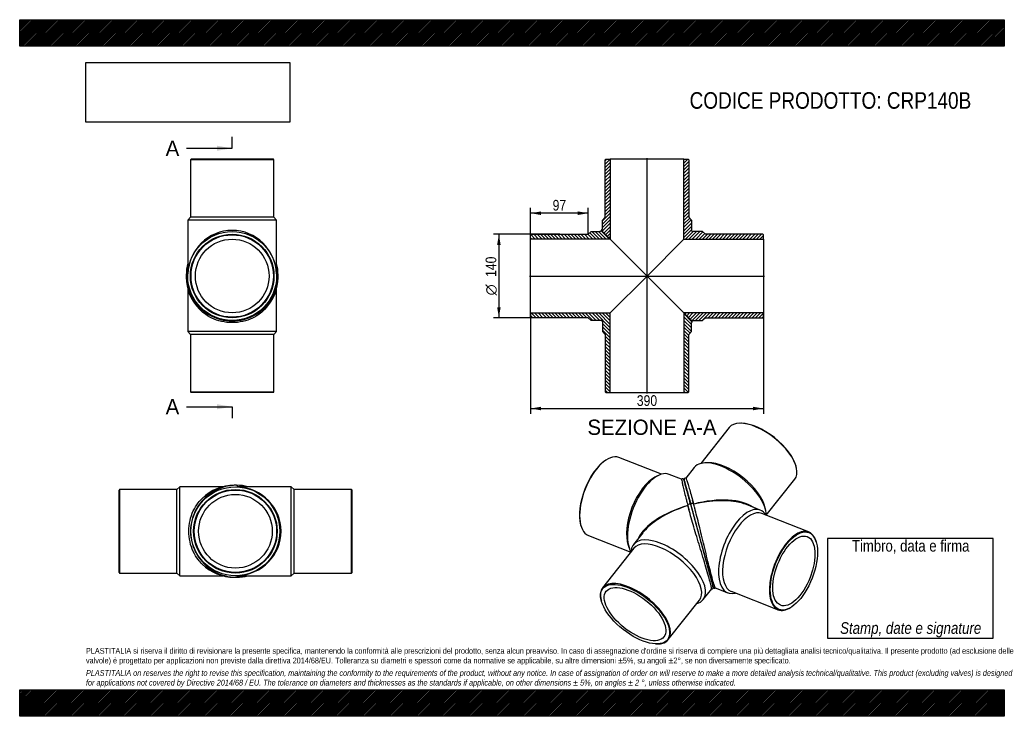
# Model space of a CAD drawing. Header units: millimetres. Extents: x 0 to 1650, y 0 to 1167.
import ezdxf
from ezdxf.enums import TextEntityAlignment as Align
from ezdxf.lldxf.tags import DXFTag

# ---------------------------------------------------------------- set-up
doc = ezdxf.new("R2010")
doc.units = ezdxf.units.MM
doc.header["$LTSCALE"] = 5.555556
for name, color, linetype in [('CRP140B', 7, 'Continuous'), ('CRP140B_MIR', 7, 'Continuous'), ('Default', 7, 'Continuous'), ('DV4_Default', 7, 'Continuous')]:
    doc.layers.add(name, color=color, linetype=linetype)
doc.styles.add('SEACAD_Arial_Narrow', font='ARIALN.TTF')
doc.styles.add('SEACAD_Solid_Edge_ANSI', font='seans.ttf')
doc.styles.add('SEACAD_Solid_Edge_ANSI1_Symbols', font='semeca1.ttf')
tags = doc.linetypes.add('CENTER2', pattern=[28.575, 19.05, -3.175, 3.175, -3.175]).pattern_tags.tags
tags[10:11] = [DXFTag(74, 4), DXFTag(75, 0), DXFTag(340, '0'), DXFTag(46, 0.0), DXFTag(50, 0.0), DXFTag(44, 0.0), DXFTag(45, 0.0)]
tags[8:9] = [DXFTag(74, 4), DXFTag(75, 0), DXFTag(340, '0'), DXFTag(46, 0.0), DXFTag(50, 0.0), DXFTag(44, 0.0), DXFTag(45, 0.0)]
tags[6:7] = [DXFTag(74, 4), DXFTag(75, 0), DXFTag(340, '0'), DXFTag(46, 0.0), DXFTag(50, 0.0), DXFTag(44, 0.0), DXFTag(45, 0.0)]
tags[4:5] = [DXFTag(74, 4), DXFTag(75, 0), DXFTag(340, '0'), DXFTag(46, 0.0), DXFTag(50, 0.0), DXFTag(44, 0.0), DXFTag(45, 0.0)]
doc.dimstyles.new('Plastitalia', dxfattribs={"dimtxt": 17.777778, "dimasz": 17.777778, "dimexe": 8.888889, "dimexo": 0, "dimgap": 4.444444, "dimtad": 1, "dimdec": 0, "dimtxsty": 'SEACAD_Arial_Narrow', "dimblk1": '_SE_FILLED', "dimblk2": '_SE_FILLED', "dimsah": 1, "dimcen": 8.888889, "dimadec": 0, "dimazin": 0, "dimtfac": 0.7, "dimtdec": 1, "dimtmove": 0, "dimatfit": 3, "dimfxl": 1, "dimtolj": 1, "dimarcsym": 0})
picture_1 = doc.add_image_def('image1.jpg', size_in_pixel=(4302, 1260))

# ---------------------------------------------------------------- blocks, each defined once
blk = doc.blocks.new('SE')
at = {"layer": 'CRP140B', "color": 7, "linetype": 'Continuous'}
for p, q in [((281.6, 716.1), (281.6, 644.4)), ((430.6, 644.4), (430.6, 716.1)), ((430.6, 644.4), (281.6, 644.4)), ((281.6, 644.4), (286.1, 639.4)), ((426.1, 639.4), (430.6, 644.4)), ((426.1, 639.4), (286.1, 639.4)), ((286.1, 639.4), (286.1, 543.4)), ((426.1, 543.4), (426.1, 639.4)), ((286.1, 543.4), (426.1, 543.4)), ((286.1, 543.4), (287.1, 542.4)), ((425.1, 542.4), (287.1, 542.4)), ((425.1, 542.4), (426.1, 543.4))]:
    blk.add_line(p, q, dxfattribs=at)
for centre, start, end in [((356.1, 736.2), 177.7794, 180.4632), ((356.1, 735.6), 180.0032, 224.3538), ((356.1, 735.6), 315.605, 359.9945), ((356.1, 736.2), 359.5368, 2.115)]:
    blk.add_arc(centre, 77, start, end, dxfattribs=at)
for centre, major_axis, start_param, end_param in [((281.6, 735.6), (2.5, 0), 2.987952, 3.143497), ((430.6, 735.6), (-2.5, 0), 3.139689, 3.3169)]:
    blk.add_ellipse(centre, major_axis=major_axis, ratio=0.707107, start_param=start_param, end_param=end_param, dxfattribs=at)
blk.add_open_spline([(430.5, 739.8), (430.6, 739), (430.6, 738.2), (430.6, 737.4)], degree=3, dxfattribs=at)
blk.add_open_spline([(411.1, 681.7), (408.8, 679.4), (406.3, 677.1), (399.6, 672), (395.1, 669.2), (385.1, 664.5), (379.7, 662.6), (368.2, 660), (362.1, 659.3), (350, 659.3), (343.9, 660), (332.5, 662.6), (327, 664.5), (317.1, 669.2), (312.6, 672), (305.8, 677.1), (303.3, 679.4), (301.1, 681.7)], degree=3, knots=[0.2701766, 0.2701766, 0.2701766, 0.2701766, 0.3125, 0.3125, 0.375, 0.375, 0.4375, 0.4375, 0.5, 0.5, 0.5625, 0.5625, 0.625, 0.625, 0.6875, 0.6875, 0.7297804, 0.7297804, 0.7297804, 0.7297804], dxfattribs=at)
at = {"layer": 'CRP140B_MIR', "color": 7, "linetype": 'Continuous'}
for p, q in [((287.1, 932.9), (286.1, 931.9)), ((426.1, 931.9), (286.1, 931.9)), ((286.1, 931.9), (286.1, 835.9)), ((425.1, 932.9), (287.1, 932.9)), ((426.1, 931.9), (425.1, 932.9)), ((426.1, 835.9), (426.1, 931.9)), ((286.1, 835.9), (281.6, 830.9)), ((430.6, 830.9), (281.6, 830.9)), ((281.6, 830.9), (281.6, 744.4)), ((426.1, 835.9), (286.1, 835.9)), ((430.6, 830.9), (426.1, 835.9)), ((430.6, 744.4), (430.6, 830.9)), ((281.7, 740.8), (281.7, 740.9)), ((281.7, 740.9), (281.7, 740.9)), ((430.5, 740.9), (430.5, 740.8)), ((430.5, 740.9), (430.5, 740.9))]:
    blk.add_line(p, q, dxfattribs=at)
for radius in [74.5, 70, 69, 61.7]:
    blk.add_circle((356.1, 737.4), radius, dxfattribs=at)
for centre, radius, start, end in [((356.9, 739.1), 77.8, 165.4561, 180.0173), ((355.2, 739.1), 77.8, 359.9868, 14.5298), ((356.1, 739.1), 77, 179.9983, 0.0017)]:
    blk.add_arc(centre, radius, start, end, dxfattribs=at)
for centre, major_axis, ratio, start_param, end_param in [((356.1, 737.4), (0, -76.5), 0.973856, 1.617629, 4.665556), ((281.6, 739.1), (2.5, 0), 0.707107, 1.537678, 3.139691), ((430.6, 739.1), (-2.5, 0), 0.707107, 3.143494, 4.745508)]:
    blk.add_ellipse(centre, major_axis=major_axis, ratio=ratio, start_param=start_param, end_param=end_param, dxfattribs=at)
for points in [[(281.6, 744.4), (281.6, 743.3), (281.6, 742.1), (281.7, 740.9)], [(430.5, 740.9), (430.6, 742.1), (430.6, 743.3), (430.6, 744.4)]]:
    blk.add_open_spline(points, degree=3, dxfattribs=at)
blk = doc.blocks.new('SE1')
at = {"layer": 'CRP140B', "color": 7, "linetype": 'Continuous'}
for p, q in [((167.5, 379.9), (166.5, 378.9)), ((167.5, 379.9), (167.5, 239.9)), ((263.5, 379.9), (167.5, 379.9)), ((268.5, 384.4), (263.5, 379.9)), ((263.5, 239.9), (263.5, 379.9)), ((268.5, 235.4), (268.5, 384.4)), ((340.3, 384.4), (268.5, 384.4)), ((166.5, 240.9), (166.5, 378.9)), ((166.5, 240.9), (167.5, 239.9)), ((167.5, 239.9), (263.5, 239.9)), ((263.5, 239.9), (268.5, 235.4)), ((268.5, 235.4), (340.3, 235.4))]:
    blk.add_line(p, q, dxfattribs=at)
for centre, start, end in [((359.7, 309.9), 90.0032, 134.3538), ((360.3, 309.9), 87.7794, 90.4632), ((359.7, 309.9), 225.605, 269.9945), ((360.3, 309.9), 269.5368, 272.115)]:
    blk.add_arc(centre, 77, start, end, dxfattribs=at)
for centre, major_axis, start_param, end_param in [((359.7, 384.4), (0, -2.5), 2.987952, 3.143497), ((359.7, 235.4), (0, 2.5), 3.139689, 3.3169)]:
    blk.add_ellipse(centre, major_axis=major_axis, ratio=0.707107, start_param=start_param, end_param=end_param, dxfattribs=at)
blk.add_open_spline([(305.8, 254.9), (303.5, 257.2), (301.3, 259.7), (296.1, 266.4), (293.3, 270.9), (288.6, 280.9), (286.7, 286.3), (284.1, 297.8), (283.4, 303.9), (283.4, 316), (284.1, 322.1), (286.7, 333.5), (288.6, 339), (293.3, 348.9), (296.1, 353.4), (301.3, 360.2), (303.5, 362.7), (305.8, 364.9)], degree=3, knots=[0.2701766, 0.2701766, 0.2701766, 0.2701766, 0.3125, 0.3125, 0.375, 0.375, 0.4375, 0.4375, 0.5, 0.5, 0.5625, 0.5625, 0.625, 0.625, 0.6875, 0.6875, 0.7297804, 0.7297804, 0.7297804, 0.7297804], dxfattribs=at)
blk.add_open_spline([(363.9, 235.5), (363.1, 235.4), (362.3, 235.4), (361.5, 235.4)], degree=3, dxfattribs=at)
at = {"layer": 'CRP140B_MIR', "color": 7, "linetype": 'Continuous'}
for p, q in [((365, 384.3), (365, 384.3)), ((365, 384.3), (365.1, 384.3)), ((455, 384.4), (368.6, 384.4)), ((455, 235.4), (455, 384.4)), ((460, 379.9), (455, 384.4)), ((460, 239.9), (460, 379.9)), ((556, 379.9), (460, 379.9)), ((556, 239.9), (556, 379.9)), ((557, 378.9), (556, 379.9)), ((557, 240.9), (557, 378.9)), ((365, 235.5), (365, 235.5)), ((365.1, 235.5), (365, 235.5)), ((368.6, 235.4), (455, 235.4)), ((455, 235.4), (460, 239.9)), ((460, 239.9), (556, 239.9)), ((556, 239.9), (557, 240.9))]:
    blk.add_line(p, q, dxfattribs=at)
for radius in [74.5, 70, 69, 61.7]:
    blk.add_circle((361.5, 309.9), radius, dxfattribs=at)
for centre, radius, start, end in [((363.3, 309.9), 77, 89.9983, 270.0017), ((363.3, 309.1), 77.8, 75.4561, 90.0173), ((363.3, 310.8), 77.8, 269.9868, 284.5298)]:
    blk.add_arc(centre, radius, start, end, dxfattribs=at)
for centre, major_axis, ratio, start_param, end_param in [((363.3, 384.4), (0, -2.5), 0.707107, 1.537678, 3.139691), ((361.5, 309.9), (-76.5, 0), 0.973856, 1.617629, 4.665556), ((363.3, 235.4), (0, 2.5), 0.707107, 3.143494, 4.745508)]:
    blk.add_ellipse(centre, major_axis=major_axis, ratio=ratio, start_param=start_param, end_param=end_param, dxfattribs=at)
for points in [[(368.6, 384.4), (367.4, 384.4), (366.2, 384.4), (365.1, 384.3)], [(365.1, 235.5), (366.2, 235.4), (367.4, 235.4), (368.6, 235.4)]]:
    blk.add_open_spline(points, degree=3, dxfattribs=at)
blk = doc.blocks.new('SE2')
at = {"layer": 'CRP140B', "color": 7, "linetype": 'Continuous'}
for p, q in [((983.1, 429.6), (982.2, 429)), ((1075.4, 405.4), (1004, 433.4)), ((1068.8, 402.7), (1064.2, 400.3)), ((1109.3, 397), (1088.3, 405.2)), ((1119.8, 352.7), (1119.7, 352.7)), ((939.9, 321), (940.2, 319.9)), ((953, 303), (1024.3, 275.1)), ((1044.2, 307.5), (1028.5, 287.7)), ((1029.3, 281.5), (976.9, 215.1)), ((1019.7, 286.4), (1021.4, 281.5)), ((1145.5, 195.4), (1159.6, 213.2)), ((974.5, 194.3), (974.8, 193.3)), ((1086.8, 128.4), (1139.2, 194.7)), ((1066.1, 121.2), (1067.1, 121.2))]:
    blk.add_line(p, q, dxfattribs=at)
blk.add_arc((9873, 2617.1), 9035.8, 195.24103, 195.36917, dxfattribs=at)
for centre, major_axis, ratio, start_param, end_param in [((978.5, 368.2), (-25.5, -65.2), 0.47604, 3.141593, 6.283185), ((977.7, 368.5), (25.1, 64.3), 0.47604, 0.571993, 2.569599), ((1061.2, 335.8), (-27.1, -69.4), 0.47604, 3.141593, 5.931336), ((1057.1, 337.4), (-25.5, -65.2), 0.47604, 3.650448, 5.77433), ((1137.8, 305.9), (20.1, -74.1), 0.001558, 2.260238, 3.998277), ((1137.8, 305.9), (103.4, 26.6), 0.468481, 1.624651, 2.783343), ((1137.8, 305.9), (102.7, 29.2), 0.468493, 1.612869, 2.389849), ((1122.1, 353.4), (2.41, 0.65), 0.671516, 0.002303, 3.177015), ((1137.8, 305.9), (102.7, 29.2), 0.468493, -3.893336, -3.717395), ((1087, 241.6), (58.5, -46.2), 0.473626, 0, 3.490937), ((1084.3, 238.1), (54.9, -43.4), 0.473626, 0, 3.141593), ((1031.9, 171.8), (-54.9, 43.4), 0.473626, 0, 0.567788), ((1031.9, 171.8), (-54.9, 43.4), 0.473626, 2.573805, 6.283185), ((1087, 241.6), (58.5, -46.2), 0.473626, 5.933841, 6.283185)]:
    blk.add_ellipse(centre, major_axis=major_axis, ratio=ratio, start_param=start_param, end_param=end_param, dxfattribs=at)
for major_axis in [(54.2, -42.8), (48.4, -38.2)]:
    blk.add_ellipse((1031.3, 171.1), major_axis=major_axis, ratio=0.473626, dxfattribs=at)
for points, degree, knots in [([(1114.2, 392.5), (1114.1, 393), (1113.8, 393.9), (1113.5, 394.9), (1113.4, 395.6), (1113.1, 396.3), (1112.6, 397), (1112.1, 397.4), (1111.7, 397.6), (1111.3, 397.7), (1110.9, 397.7), (1110.5, 397.6), (1110, 397.5), (1109.5, 397.2), (1109.3, 397), (1109.2, 396.9)], 3, [0.8620505, 0.8620505, 0.8620505, 0.8620505, 0.8843599, 0.9071196, 0.9305925, 0.9521558, 0.9666284, 0.9797033, 0.9854885, 0.9879018, 0.9900691, 0.9920804, 0.9944248, 0.99911, 1, 1, 1, 1]), ([(1109.3, 397), (1109.2, 397), (1109.2, 396.8), (1109.3, 395.7), (1109.5, 394.4), (1110.3, 390.8), (1110.8, 388.4), (1112, 383.1), (1112.7, 380), (1114.4, 373.2), (1115.3, 369.5), (1116.9, 363.5), (1117.4, 361.5), (1118, 359.3)], 3, [0.6574177, 0.6574177, 0.6574177, 0.6574177, 0.6875, 0.6875, 0.75, 0.75, 0.8125, 0.8125, 0.875, 0.875, 0.9375, 0.9375, 0.9686445, 0.9686445, 0.9686445, 0.9686445]), ([(1124.5, 354.1), (1123.9, 356.4), (1123.3, 358.6), (1122.2, 362.9), (1121.6, 364.9), (1120.6, 368.9), (1120.1, 370.7), (1119.3, 373.4), (1119.1, 374.3), (1118.6, 376), (1118.4, 376.8), (1117.3, 380.9), (1116.6, 383.7), (1115.6, 387.4), (1115.3, 388.5), (1114.7, 390.6), (1114.5, 391.5), (1114.1, 393), (1113.9, 393.7), (1113.6, 394.8), (1113.5, 395.2), (1113.4, 395.6), (1113.4, 395.7), (1113.4, 395.8), (1113.4, 395.8), (1113.4, 395.8), (1113.4, 395.7), (1113.5, 395.5), (1113.5, 395.4), (1113.6, 395), (1113.7, 394.8), (1113.8, 394.2), (1113.9, 393.9), (1114.2, 392.8), (1114.5, 391.9), (1114.9, 390.2), (1115.1, 389.6), (1115.5, 388.3), (1115.7, 387.6), (1116.1, 386.1), (1116.3, 385.3), (1116.7, 383.6), (1117, 382.8), (1117.5, 380.9), (1117.8, 379.9), (1118.3, 377.9), (1118.6, 376.9), (1119.2, 374.7), (1119.5, 373.6), (1120.1, 371.3), (1120.4, 370.1), (1121.1, 367.7), (1121.4, 366.5), (1122.1, 364), (1122.5, 362.7), (1123.2, 360.1), (1123.5, 358.8), (1124.2, 356.5), (1124.4, 355.5), (1124.7, 354.5)], 3, [0, 0, 0, 0, 0.03125, 0.03125, 0.0625, 0.0625, 0.09375, 0.09375, 0.109375, 0.109375, 0.125, 0.125, 0.1875, 0.1875, 0.21875, 0.21875, 0.25, 0.25, 0.28125, 0.28125, 0.3125, 0.3125, 0.328125, 0.328125, 0.34375, 0.34375, 0.359375, 0.359375, 0.375, 0.375, 0.390625, 0.390625, 0.40625, 0.40625, 0.4375, 0.4375, 0.453125, 0.453125, 0.46875, 0.46875, 0.484375, 0.484375, 0.5, 0.5, 0.515625, 0.515625, 0.53125, 0.53125, 0.546875, 0.546875, 0.5625, 0.5625, 0.578125, 0.578125, 0.59375, 0.59375, 0.609375, 0.609375, 0.6208058, 0.6208058, 0.6208058, 0.6208058]), ([(1159.5, 213.2), (1159.6, 213.3), (1159.6, 213.5), (1159.5, 214.6), (1159.2, 216.2), (1158.1, 220.9), (1157.2, 224.1), (1155.1, 232), (1153.8, 236.6), (1150.8, 246.8), (1149.2, 252.3), (1145.8, 263.6), (1144.1, 269.4), (1140.6, 281), (1138.8, 286.8), (1135.4, 298.1), (1133.7, 303.7), (1130.5, 314.5), (1129, 319.8), (1126.1, 329.9), (1124.7, 334.8), (1122.1, 344.1), (1120.9, 348.5), (1119.8, 352.7)], 3, [0.347599, 0.347599, 0.347599, 0.347599, 0.375, 0.375, 0.4375, 0.4375, 0.5, 0.5, 0.5625, 0.5625, 0.625, 0.625, 0.6875, 0.6875, 0.75, 0.75, 0.8125, 0.8125, 0.875, 0.875, 0.9375, 0.9375, 1, 1, 1, 1]), ([(1124.5, 354.1), (1125.2, 351.5), (1126, 348.9), (1126.7, 346.2), (1127.4, 343.4), (1129, 337.7), (1130.6, 331.7), (1132.2, 325.7), (1133.9, 319.4), (1134.8, 316.2), (1135.7, 313), (1136.5, 309.8), (1137.4, 306.6)], 2, [0, 0, 0, 0.125, 0.125, 0.25, 0.25, 0.5, 0.5, 0.75, 0.75, 0.875, 0.875, 1, 1, 1]), ([(1137.4, 306.6), (1138.6, 302.1), (1139.8, 297.7), (1141, 293.2), (1142.2, 288.8), (1143.4, 284.4), (1144.6, 280), (1145.8, 275.7), (1146.9, 271.5)], 2, [0, 0, 0, 0.25, 0.25, 0.5, 0.5, 0.75, 0.75, 1, 1, 1]), ([(1146.9, 271.5), (1148.1, 267.4), (1149.1, 263.4), (1150.2, 259.4), (1151.2, 255.7), (1152.3, 251.9), (1153.2, 248.4), (1154.2, 245), (1155, 241.8)], 2, [0, 0, 0, 0.25, 0.25, 0.5, 0.5, 0.75, 0.75, 1, 1, 1]), ([(1159.5, 213.2), (1159.6, 213.2), (1159.9, 213.2), (1160.3, 213.3), (1160.7, 213.5), (1161, 213.6), (1161.3, 213.9), (1161.9, 214.6), (1162.1, 215.8), (1161.8, 217), (1161.5, 218.2), (1161.2, 219.2), (1161.1, 219.6)], 3, [0, 0, 0, 0, 0.0046669, 0.0093354, 0.0127908, 0.0166494, 0.0211695, 0.0328605, 0.097901, 0.1666677, 0.2356246, 0.2806612, 0.2806612, 0.2806612, 0.2806612])]:
    blk.add_open_spline(points, degree=degree, knots=knots, dxfattribs=at)
for points in [[(1118, 359.5), (1118.2, 358.8), (1118.7, 356.6), (1119.7, 353.2)], [(1119.7, 353.2), (1120.7, 349.3), (1121.4, 346.8), (1121.7, 345.7)]]:
    blk.add_open_spline(points, degree=3, dxfattribs=at)
at = {"layer": 'CRP140B_MIR', "color": 7, "linetype": 'Continuous'}
for p, q in [((1189, 483.7), (1141.3, 423.3)), ((1209.7, 490.8), (1208.6, 490.9)), ((1130.3, 416.6), (1116.3, 398.9)), ((1153.4, 424.5), (1148.2, 424.3)), ((1301.3, 417.7), (1301, 418.7)), ((1251.2, 336.6), (1298.9, 396.9)), ((1241.1, 345.4), (1217.7, 354.6)), ((1250.5, 343.5), (1249.5, 348.6)), ((1322.1, 308.9), (1243.5, 339.6)), ((1335.1, 290.9), (1334.9, 291.9)), ((1165.7, 214.9), (1186.8, 206.7)), ((1192.5, 209.3), (1271.1, 178.5)), ((1292, 182.3), (1292.9, 182.8))]:
    blk.add_line(p, q, dxfattribs=at)
blk.add_arc((8435.3, 2228.9), 7546.6, 195.26674, 195.42016, dxfattribs=at)
for centre, major_axis, ratio, start_param, end_param in [((1243.9, 440.3), (54.9, -43.4), 0.473626, 0, 3.141593), ((1244.5, 441), (-54.2, 42.8), 0.473626, 3.70938, 5.715398), ((1188.8, 370.5), (58.5, -46.2), 0.473626, 0.349344, 3.141593), ((1191.5, 373.9), (54.9, -43.4), 0.473626, 0.50521, 2.636383), ((1137.8, 305.9), (-102.7, -29.2), 0.468493, 3.49954, 4.660796), ((1137.8, 305.9), (-103.4, -26.6), 0.468481, 3.840492, 4.672578), ((1127, 354.8), (2.41, 0.65), 0.671516, -0.030815, 3.143896), ((1213.9, 276), (27.1, 69.4), 0.47604, 0, 3.490937), ((1137.8, 305.9), (-103.4, -26.6), 0.468481, 3.717347, 3.840492), ((1218, 274.4), (25.5, 65.2), 0.47604, 0, 3.141593), ((1213.9, 276), (27.1, 69.4), 0.47604, 5.933841, 6.283185), ((1296.6, 243.7), (-25.5, -65.2), 0.47604, 2.569599, 6.283185), ((1296.6, 243.7), (-25.5, -65.2), 0.47604, 0, 0.571993)]:
    blk.add_ellipse(centre, major_axis=major_axis, ratio=ratio, start_param=start_param, end_param=end_param, dxfattribs=at)
for major_axis in [(25.1, 64.3), (22.5, 57.5)]:
    blk.add_ellipse((1297.4, 243.4), major_axis=major_axis, ratio=0.47604, dxfattribs=at)
for points, knots in [([(1116.4, 398.9), (1116.3, 398.9), (1116, 399), (1115.4, 399), (1114.9, 398.8), (1114.5, 398.6), (1114.2, 398.5), (1113.9, 398.2), (1113.6, 397.8), (1113.4, 397.2), (1113.3, 396.4), (1113.4, 395.8), (1113.6, 395), (1113.9, 393.9), (1114.3, 392.5), (1114.7, 391), (1115.1, 389.3), (1115.9, 386.7), (1116.9, 382.7), (1118.1, 378.3), (1119.1, 374.7), (1119.8, 372.1), (1120.6, 368.9), (1121.7, 364.9), (1123, 360), (1123.9, 356.7), (1124.5, 354.5)], [0, 0, 0, 0, 0.001915, 0.010875, 0.015282, 0.019031, 0.022733, 0.02638, 0.033905, 0.052191, 0.075173, 0.126349, 0.1833, 0.237447, 0.28867, 0.337162, 0.385189, 0.433274, 0.54475, 0.652658, 0.689103, 0.733253, 0.786211, 0.848169, 0.919297, 1, 1, 1, 1]), ([(1116.3, 398.9), (1116.4, 398.9), (1116.5, 398.7), (1116.9, 397.8), (1117.3, 396.5), (1118.5, 393), (1119.2, 390.7), (1120.9, 385.5), (1121.8, 382.4), (1123.7, 375.7), (1124.8, 372), (1127, 364.1), (1128.2, 359.9), (1129.4, 355.4)], [0.6567231, 0.6567231, 0.6567231, 0.6567231, 0.6875, 0.6875, 0.75, 0.75, 0.8125, 0.8125, 0.875, 0.875, 0.9375, 0.9375, 1, 1, 1, 1]), ([(1124.5, 354.5), (1125.1, 352.3), (1126.1, 348.7), (1127.7, 342.7), (1129.1, 337.5), (1130.4, 332.8), (1131.5, 328.8), (1132.4, 325.2), (1133.4, 321.8), (1134.8, 316.3), (1136.9, 308.6), (1139.7, 298.5), (1142.3, 289), (1144.6, 280.3), (1146.8, 272.4), (1148.9, 264.6), (1151, 256.9), (1153, 249.5), (1154.9, 242.5), (1156.7, 236.1), (1158.2, 230.4), (1159.5, 225.5), (1160.5, 222), (1161.2, 219.6), (1161.6, 217.9), (1162, 216.6), (1162.4, 215.7), (1162.7, 215.2), (1163, 215), (1163.4, 214.7), (1163.8, 214.6), (1164.2, 214.5), (1164.6, 214.5), (1165, 214.6), (1165.4, 214.7), (1165.7, 214.9), (1165.8, 214.9), (1165.8, 214.9)], [0, 0, 0, 0, 0.044627, 0.084562, 0.119582, 0.149557, 0.174423, 0.195159, 0.215771, 0.236662, 0.293524, 0.350965, 0.408252, 0.451175, 0.493964, 0.536655, 0.579219, 0.621619, 0.66393, 0.706072, 0.748224, 0.790291, 0.832671, 0.861671, 0.891453, 0.921165, 0.962204, 0.971778, 0.979928, 0.986051, 0.988493, 0.990617, 0.992538, 0.994801, 0.997687, 0.99933, 1, 1, 1, 1]), ([(1124.5, 354.1), (1124.6, 353.8), (1124.8, 353.2), (1125, 352.4), (1125.3, 351.5), (1125.5, 350.6), (1125.7, 349.7), (1126.1, 348.4), (1126.6, 346.3), (1127.6, 342.7), (1129, 337.7), (1130.2, 333.2), (1131.4, 328.9), (1132.2, 325.8), (1133.3, 321.7), (1134.1, 318.7), (1134.9, 315.8), (1135.4, 314), (1135.9, 312.2), (1136.4, 310.3), (1136.9, 308.4), (1137.2, 307.2), (1137.4, 306.6)], [0, 0, 0, 0, 0.020778, 0.041592, 0.06244, 0.083322, 0.104235, 0.125177, 0.173484, 0.250152, 0.375049, 0.500191, 0.537404, 0.642947, 0.692484, 0.785832, 0.821778, 0.857634, 0.893392, 0.929044, 0.964583, 1, 1, 1, 1]), ([(1165.7, 214.9), (1165.6, 214.9), (1165.5, 215.1), (1165, 216.1), (1164.5, 217.6), (1163, 222.3), (1162.1, 225.4), (1159.9, 233.3), (1158.7, 238), (1156.1, 248.2), (1154.7, 253.8), (1151.9, 265.2), (1150.5, 271.1), (1147.6, 282.9), (1146.2, 288.8), (1143.4, 300.3), (1142, 306), (1139.3, 316.9), (1138, 322.2), (1135.4, 332.4), (1134.2, 337.3), (1132.4, 344.1), (1131.9, 346.1), (1131.4, 348)], [0.3482657, 0.3482657, 0.3482657, 0.3482657, 0.375, 0.375, 0.4375, 0.4375, 0.5, 0.5, 0.5625, 0.5625, 0.625, 0.625, 0.6875, 0.6875, 0.75, 0.75, 0.8125, 0.8125, 0.875, 0.875, 0.9375, 0.9375, 0.96494, 0.96494, 0.96494, 0.96494]), ([(1137.4, 306.6), (1137.5, 306.4), (1137.5, 306.2), (1139.1, 300.2), (1140.7, 294.3), (1143.9, 282.7), (1145.4, 277), (1146.9, 271.5)], [0, 0, 0, 0, 0.01472, 0.01472, 0.50736, 0.50736, 1, 1, 1, 1]), ([(1146.9, 271.5), (1148.4, 266), (1149.9, 260.7), (1152.6, 250.7), (1153.9, 246), (1155, 241.8)], [0, 0, 0, 0, 0.5, 0.5, 1, 1, 1, 1]), ([(1160.3, 222.3), (1160.9, 220.1), (1161.4, 218.5), (1161.9, 216.6), (1162.1, 216.2), (1162, 216.4)], [0, 0, 0, 0, 0.5, 0.5, 1, 1, 1, 1])]:
    blk.add_open_spline(points, degree=3, knots=knots, dxfattribs=at)
for points in [[(1129.2, 355.7), (1128.2, 359.4), (1127.7, 361.5), (1127.5, 362.1)], [(1131.3, 348.2), (1131.2, 348.6), (1130.5, 351.1), (1129.2, 355.7)]]:
    blk.add_open_spline(points, degree=3, dxfattribs=at)
blk = doc.blocks.new('SE4')
at = {"color": 7, "linetype": 'Continuous', "style": 'SEACAD_Solid_Edge_ANSI'}
blk.add_text('A', height=25.6, dxfattribs=at).set_placement((244.6, 964.1), align=Align.TOP_LEFT)
blk = doc.blocks.new('SE5')
at = {"color": 7, "linetype": 'Continuous', "style": 'SEACAD_Solid_Edge_ANSI'}
blk.add_text('A', height=25.6, dxfattribs=at).set_placement((244.6, 531.2), align=Align.TOP_LEFT)
blk = doc.blocks.new('SEANNOT_GROUP')
at = {"linetype": 'Continuous'}
blk.add_hatch(color=7, dxfattribs=at).paths.add_polyline_path([(330.5, 947.1), (356.1, 951.3), (330.5, 955.6)])
at = {"color": 7, "linetype": 'Continuous'}
blk.add_lwpolyline([(279.4, 951.3), (356.1, 951.3)], dxfattribs=at)
blk = doc.blocks.new('SEANNOT_GROUP1')
at = {"linetype": 'Continuous'}
blk.add_hatch(color=7, dxfattribs=at).paths.add_polyline_path([(330.5, 514.2), (356.1, 518.4), (330.5, 522.7)])
at = {"color": 7, "linetype": 'Continuous'}
blk.add_lwpolyline([(279.4, 518.4), (356.1, 518.4)], dxfattribs=at)
blk = doc.blocks.new('SE3')
at = {"layer": 'Default', "color": 7, "linetype": 'CENTER2'}
for p, q in [((356.1, 951.3), (356.1, 970.5)), ((356.1, 518.4), (356.1, 499.3))]:
    blk.add_line(p, q, dxfattribs=at)
at = {"layer": 'Default', "color": 7, "linetype": 'CENTER2', "const_width": 0.0001}
blk.add_lwpolyline([(356.1, 951.3), (356.1, 518.4)], dxfattribs=at)
at = {"layer": 'Default'}
for name in ['SE4', 'SEANNOT_GROUP', 'SE5', 'SEANNOT_GROUP1']:
    blk.add_blockref(name, (0, 0), dxfattribs=at)
blk = doc.blocks.new('SE6')
at = {"layer": 'CRP140B', "linetype": 'Continuous'}
h = blk.add_hatch(dxfattribs=at)
h.set_pattern_fill('LINE', scale=1.25984, angle=135, style=0)
edge = h.paths.add_edge_path()
edge.add_line((855.9, 806.4), (855.9, 799.1))
edge.add_line((855.9, 799.1), (989.7, 799.1))
edge.add_line((989.7, 799.1), (976.3, 812.4))
edge.add_spline(control_points=[(976.3, 812.4), (975.1, 813.6), (973.7, 813.3), (972.8, 812.4), (972.6, 812.3), (972.5, 812.1), (972.4, 811.9)], knot_values=[0.75, 0.75, 0.75, 0.75, 1, 1, 1, 1.06428, 1.06428, 1.06428, 1.06428], weights=[0.5, 0.5, 0.666667, 1, 0.914293, 0.839604, 0.775934], degree=3, periodic=0)
edge.add_line((972.4, 811.9), (957.9, 811.9))
edge.add_line((957.9, 811.9), (952.9, 807.4))
edge.add_line((952.9, 807.4), (856.9, 807.4))
edge.add_line((856.9, 807.4), (855.9, 806.4))
h = blk.add_hatch(dxfattribs=at)
h.set_pattern_fill('LINE', scale=1.25984, angle=135, style=0)
edge = h.paths.add_edge_path()
edge.add_line((952.9, 667.4), (957.9, 662.9))
edge.add_line((957.9, 662.9), (974.9, 662.9))
edge.add_arc((974.9, 660.9), 2, 0, 90, ccw=False)
edge.add_line((976.9, 660.9), (976.9, 644.4))
edge.add_line((976.9, 644.4), (981.4, 639.4))
edge.add_line((981.4, 639.4), (981.4, 543.4))
edge.add_line((981.4, 543.4), (982.4, 542.4))
edge.add_line((982.4, 542.4), (989.7, 542.4))
edge.add_line((989.7, 542.4), (989.7, 675.7))
edge.add_line((989.7, 675.7), (855.9, 675.7))
edge.add_line((855.9, 675.7), (855.9, 668.4))
edge.add_line((855.9, 668.4), (856.9, 667.4))
edge.add_line((856.9, 667.4), (952.9, 667.4))
h = blk.add_hatch(dxfattribs=at)
h.set_pattern_fill('LINE', scale=1.25984, angle=135, style=0)
edge = h.paths.add_edge_path()
edge.add_line((1121.4, 543.4), (1121.4, 639.4))
edge.add_line((1121.4, 639.4), (1125.9, 644.4))
edge.add_line((1125.9, 644.4), (1125.9, 659.3))
edge.add_spline(control_points=[(1125.9, 659.3), (1126.8, 660.2), (1127.1, 661.7), (1125.9, 662.9)], knot_values=[0.75, 0.75, 0.75, 0.75, 1, 1, 1, 1], weights=[1, 0.666667, 0.5, 0.5], degree=3, periodic=0)
edge.add_line((1125.9, 662.9), (1113.1, 675.7))
edge.add_line((1113.1, 675.7), (1113.1, 542.4))
edge.add_line((1113.1, 542.4), (1120.4, 542.4))
edge.add_line((1120.4, 542.4), (1121.4, 543.4))
at = {"layer": 'CRP140B_MIR', "linetype": 'Continuous'}
h = blk.add_hatch(dxfattribs=at)
h.set_pattern_fill('LINE', scale=1.25984, angle=45, style=0)
edge = h.paths.add_edge_path()
edge.add_line((981.4, 931.9), (981.4, 835.9))
edge.add_line((981.4, 835.9), (976.9, 830.9))
edge.add_line((976.9, 830.9), (976.9, 816.4))
edge.add_spline(control_points=[(976.9, 816.4), (976.7, 816.3), (976.5, 816.1), (976.3, 816), (975.4, 815.1), (975.1, 813.6), (976.3, 812.4)], knot_values=[0.75, 0.75, 0.75, 0.75, 0.81428, 0.81428, 0.81428, 1.06428, 1.06428, 1.06428, 1.06428], weights=[0.775934, 0.839604, 0.914293, 1, 0.666667, 0.5, 0.5], degree=3, periodic=0)
edge.add_line((976.3, 812.4), (989.7, 799.1))
edge.add_line((989.7, 799.1), (989.7, 932.9))
edge.add_line((989.7, 932.9), (982.4, 932.9))
edge.add_line((982.4, 932.9), (981.4, 931.9))
h = blk.add_hatch(dxfattribs=at)
h.set_pattern_fill('LINE', scale=1.25984, angle=45, style=0)
edge = h.paths.add_edge_path()
edge.add_line((1121.4, 931.9), (1120.4, 932.9))
edge.add_line((1120.4, 932.9), (1113.1, 932.9))
edge.add_line((1113.1, 932.9), (1113.1, 799.1))
edge.add_line((1113.1, 799.1), (1246.4, 799.1))
edge.add_line((1246.4, 799.1), (1246.4, 806.4))
edge.add_line((1246.4, 806.4), (1245.4, 807.4))
edge.add_line((1245.4, 807.4), (1149.4, 807.4))
edge.add_line((1149.4, 807.4), (1144.4, 811.9))
edge.add_line((1144.4, 811.9), (1127.9, 811.9))
edge.add_arc((1127.9, 813.9), 2, 180, 270, ccw=False)
edge.add_line((1125.9, 813.9), (1125.9, 830.9))
edge.add_line((1125.9, 830.9), (1121.4, 835.9))
edge.add_line((1121.4, 835.9), (1121.4, 931.9))
h = blk.add_hatch(dxfattribs=at)
h.set_pattern_fill('LINE', scale=1.25984, angle=45, style=0)
edge = h.paths.add_edge_path()
edge.add_line((1246.4, 668.4), (1246.4, 675.7))
edge.add_line((1246.4, 675.7), (1113.1, 675.7))
edge.add_line((1113.1, 675.7), (1125.9, 662.9))
edge.add_spline(control_points=[(1125.9, 662.9), (1127.1, 661.7), (1128.6, 662), (1129.4, 662.9)], knot_values=[0.75, 0.75, 0.75, 0.75, 1, 1, 1, 1], weights=[0.5, 0.5, 0.666667, 1], degree=3, periodic=0)
edge.add_line((1129.4, 662.9), (1144.4, 662.9))
edge.add_line((1144.4, 662.9), (1149.4, 667.4))
edge.add_line((1149.4, 667.4), (1245.4, 667.4))
edge.add_line((1245.4, 667.4), (1246.4, 668.4))
at = {"layer": 'CRP140B', "color": 7, "linetype": 'Continuous'}
for p, q in [((952.9, 807.4), (957.9, 811.9)), ((957.9, 811.9), (972.4, 811.9)), ((976.3, 812.4), (989.7, 799.1)), ((855.9, 806.4), (856.9, 807.4)), ((855.9, 799.1), (855.9, 806.4)), ((855.9, 675.7), (855.9, 799.1)), ((989.7, 799.1), (855.9, 799.1)), ((856.9, 807.4), (952.9, 807.4)), ((1051.4, 737.4), (989.7, 799.1)), ((989.7, 675.7), (1051.4, 737.4)), ((1051.4, 737.4), (1113.1, 675.7)), ((855.9, 668.4), (855.9, 675.7)), ((855.9, 675.7), (989.7, 675.7)), ((856.9, 667.4), (855.9, 668.4)), ((952.9, 667.4), (856.9, 667.4)), ((957.9, 662.9), (952.9, 667.4)), ((974.9, 662.9), (957.9, 662.9)), ((976.9, 660.9), (976.9, 644.4)), ((989.7, 542.4), (989.7, 675.7)), ((1113.1, 675.7), (1113.1, 542.4)), ((1113.1, 675.7), (1125.9, 662.9)), ((976.9, 644.4), (981.4, 639.4)), ((1121.4, 639.4), (1125.9, 644.4)), ((1125.9, 644.4), (1125.9, 659.3)), ((981.4, 639.4), (981.4, 543.4)), ((1121.4, 543.4), (1121.4, 639.4)), ((982.4, 542.4), (981.4, 543.4)), ((982.4, 542.4), (989.7, 542.4)), ((989.7, 542.4), (1113.1, 542.4)), ((1113.1, 542.4), (1120.4, 542.4)), ((1121.4, 543.4), (1120.4, 542.4))]:
    blk.add_line(p, q, dxfattribs=at)
blk.add_arc((974.9, 660.9), 2, 0, 90, dxfattribs=at)
blk.add_rational_spline([(972.4, 811.9), (972.5, 812.1), (972.6, 812.3), (972.8, 812.4), (973.7, 813.3), (975.1, 813.6), (976.3, 812.4)], [0.775933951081, 0.839604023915, 0.914292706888, 1, 0.666666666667, 0.5, 0.5], degree=3, knots=[0, 0, 0, 0, 0.204532, 0.204532, 0.204532, 1, 1, 1, 1], dxfattribs=at)
blk.add_rational_spline([(1125.9, 662.9), (1127.1, 661.7), (1126.8, 660.2), (1125.9, 659.3)], [0.5, 0.5, 0.666666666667, 1], degree=3, dxfattribs=at)
at = {"layer": 'CRP140B_MIR', "color": 7, "linetype": 'Continuous'}
for p, q in [((981.4, 931.9), (982.4, 932.9)), ((981.4, 835.9), (981.4, 931.9)), ((982.4, 932.9), (989.7, 932.9)), ((1113.1, 932.9), (989.7, 932.9)), ((989.7, 932.9), (989.7, 799.1)), ((1113.1, 932.9), (1120.4, 932.9)), ((1113.1, 799.1), (1113.1, 932.9)), ((1120.4, 932.9), (1121.4, 931.9)), ((1121.4, 931.9), (1121.4, 835.9)), ((976.9, 830.9), (981.4, 835.9)), ((976.9, 816.4), (976.9, 830.9)), ((1121.4, 835.9), (1125.9, 830.9)), ((1125.9, 830.9), (1125.9, 813.9)), ((989.7, 799.1), (976.3, 812.4)), ((1144.4, 811.9), (1127.9, 811.9)), ((1149.4, 807.4), (1144.4, 811.9)), ((1051.4, 737.4), (989.7, 799.1)), ((1113.1, 799.1), (1051.4, 737.4)), ((1113.1, 799.1), (1246.4, 799.1)), ((1245.4, 807.4), (1149.4, 807.4)), ((1245.4, 807.4), (1246.4, 806.4)), ((1246.4, 799.1), (1246.4, 806.4)), ((1246.4, 799.1), (1246.4, 675.7)), ((1051.4, 737.4), (1113.1, 675.7)), ((1246.4, 675.7), (1113.1, 675.7)), ((1125.9, 662.9), (1113.1, 675.7)), ((1129.4, 662.9), (1144.4, 662.9)), ((1144.4, 662.9), (1149.4, 667.4)), ((1149.4, 667.4), (1245.4, 667.4)), ((1246.4, 668.4), (1245.4, 667.4)), ((1246.4, 668.4), (1246.4, 675.7))]:
    blk.add_line(p, q, dxfattribs=at)
blk.add_arc((1127.9, 813.9), 2, 180, 270, dxfattribs=at)
blk.add_rational_spline([(976.3, 812.4), (975.1, 813.6), (975.4, 815.1), (976.3, 816), (976.5, 816.1), (976.7, 816.3), (976.9, 816.4)], [0.5, 0.5, 0.666666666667, 1, 0.914292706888, 0.839604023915, 0.775933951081], degree=3, knots=[0, 0, 0, 0, 0.795468, 0.795468, 0.795468, 1, 1, 1, 1], dxfattribs=at)
blk.add_rational_spline([(1129.4, 662.9), (1128.6, 662), (1127.1, 661.7), (1125.9, 662.9)], [1, 0.666666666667, 0.5, 0.5], degree=3, dxfattribs=at)
at = {"layer": 'DV4_Default', "color": 7, "linetype": 'CENTER2'}
for p, q in [((1051.4, 540.6), (1051.4, 934.6)), ((854.2, 737.4), (1248.2, 737.4))]:
    blk.add_line(p, q, dxfattribs=at)
blk = doc.blocks.new('DMBLK13')
at = {"layer": 'Default', "linetype": 'Continuous'}
for points in [[(873.7, 845.6), (855.9, 842.6), (873.7, 839.6)], [(935.1, 845.6), (935.1, 839.6), (952.9, 842.6)]]:
    blk.add_hatch(color=7, dxfattribs=at).paths.add_polyline_path(points)
at = {"layer": 'Default', "color": 7, "linetype": 'Continuous'}
for p, q in [((855.9, 799.1), (855.9, 851.5)), ((952.9, 842.6), (855.9, 842.6)), ((952.9, 807.4), (952.9, 851.5))]:
    blk.add_line(p, q, dxfattribs=at)
at = {"layer": 'Default', "color": 7, "linetype": 'Continuous', "style": 'SEACAD_Arial_Narrow'}
blk.add_text('97', height=17.78, dxfattribs=at).set_placement((893.1, 864.8), align=Align.TOP_LEFT)
blk = doc.blocks.new('_SE_FILLED')
at = {"color": 0}
blk.add_line((0, 0), (-1, 0), dxfattribs=at)
blk.add_solid([(0, 0), (-1, -0.1665), (-1, 0.1665), (0, 0)], dxfattribs=at)
blk = doc.blocks.new('GDimGGroup')
at = {"layer": 'Default', "linetype": 'Continuous'}
for points in [[(800.1, 789.6), (806, 789.6), (803, 807.4)], [(800.1, 685.1), (803, 667.4), (806, 685.1)]]:
    blk.add_hatch(color=7, dxfattribs=at).paths.add_polyline_path(points)
at = {"layer": 'Default', "color": 7, "linetype": 'Continuous'}
for p, q in [((904.9, 807.4), (794.1, 807.4)), ((803, 807.4), (803, 667.4)), ((904.9, 667.4), (794.1, 667.4))]:
    blk.add_line(p, q, dxfattribs=at)
for s, height, style, p in [('140', 17.78, 'SEACAD_Arial_Narrow', (780.8, 735.9)), ('O', 17.8, 'SEACAD_Solid_Edge_ANSI1_Symbols', (780.8, 704.9))]:
    blk.add_text(s, height=height, rotation=90, dxfattribs=dict(at, style=style)).set_placement(p, align=Align.TOP_LEFT)
blk = doc.blocks.new('DMBLK14')
at = {"layer": 'Default', "linetype": 'Continuous'}
for points in [[(873.7, 512.5), (873.7, 518.4), (855.9, 515.5)], [(1228.6, 512.5), (1246.4, 515.5), (1228.6, 518.4)]]:
    blk.add_hatch(color=7, dxfattribs=at).paths.add_polyline_path(points)
at = {"layer": 'Default', "color": 7, "linetype": 'Continuous'}
for p, q in [((855.9, 675.7), (855.9, 506.6)), ((1246.4, 675.7), (1246.4, 506.6)), ((855.9, 515.5), (1246.4, 515.5))]:
    blk.add_line(p, q, dxfattribs=at)
at = {"layer": 'Default', "color": 7, "linetype": 'Continuous', "style": 'SEACAD_Arial_Narrow'}
blk.add_text('390', height=17.78, dxfattribs=at).set_placement((1034.2, 537.7), align=Align.TOP_LEFT)

msp = doc.modelspace()

# ---------------------------------------------------------------- hatches: boundary and pattern name
at = {"layer": 'Default', "linetype": 'Continuous'}
h = msp.add_hatch(dxfattribs=at)
h.set_pattern_fill('LINE', scale=0.629921, angle=45, style=0)
h.paths.add_polyline_path([(1650, 1122.2), (1650, 1166.7), (0, 1166.7), (0, 1122.2)])
for points in [[(1650, 1122.2), (1650, 1166.7), (0, 1166.7), (0, 1122.2)], [(1650, 0), (1650, 44.4), (0, 44.4), (0, 0)]]:
    msp.add_hatch(color=7, dxfattribs=at).paths.add_polyline_path(points)
h = msp.add_hatch(dxfattribs=at)
h.set_pattern_fill('LINE', scale=0.629921, angle=45, style=0)
h.paths.add_polyline_path([(1650, 0), (1650, 44.4), (0, 44.4), (0, 0)])

# ---------------------------------------------------------------- linework, layer by layer
at = {"layer": 'Default', "color": 7, "linetype": 'Continuous'}
for p, q in [((0, 1166.7), (1650, 1166.7)), ((0, 1122.2), (0, 1166.7)), ((1650, 1166.7), (1650, 1122.2)), ((1650, 1122.2), (0, 1122.2)), ((1631.3, 297.7), (1353.5, 297.7)), ((1353.5, 297.7), (1353.5, 131)), ((1631.3, 131), (1631.3, 297.7)), ((1353.5, 131), (1631.3, 131)), ((0, 44.4), (1650, 44.4)), ((0, 0), (0, 44.4)), ((1650, 44.4), (1650, 0)), ((1650, 0), (0, 0))]:
    msp.add_line(p, q, dxfattribs=at)

# ---------------------------------------------------------------- block references
at = {"layer": 'Default'}
for name in ['SE3', 'SE', 'SE6', 'GDimGGroup', 'SE2', 'SE1']:
    msp.add_blockref(name, (0, 0), dxfattribs=at)

# ---------------------------------------------------------------- texts
at = {"layer": 'Default', "color": 7, "linetype": 'Continuous', "style": 'SEACAD_Solid_Edge_ANSI'}
msp.add_text('SEZIONE A-A', height=25.556, dxfattribs=at).set_placement((951.4, 496.9), align=Align.TOP_LEFT)
at = {"layer": 'Default'}
for s, insert, char_height, width, attachment_point in [('{\\fArial Narrow|b0||i0||c0|p34;\\C7;\\H27.77777778;\\W1.;CODICE PRODOTTO: CRP140B}', (1122.6, 1045.3), 27.778, 473.119, 1), ('{\\fArial Narrow|b0||i0||c0|p34;\\C7;\\H19.20679012;\\W1.;\\T1.;Timbro, data e firma}', (1493.1, 283.7), 19.207, 290.819, 5), ('{\\fArial Narrow|b0||i0||c0|p34;\\C7;\\H19.44444444;\\W1.;\\P}{\\fArial Narrow|b0||i1||c0|p34;\\C7;\\H19.44444444;\\W1.;Stamp, date e signature}', (1493.1, 161.1), 19.444, 309.242, 5), ("{\\fArial Narrow|b0||i0||c0|p34;\\C7;\\H9.722222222;\\W1.;PLASTITALIA si riserva il diritto di revisionare la presente specifica, mantenendo la conformità alle prescrizioni del prodotto, senza alcun preavviso. In caso di assegnazione d'ordine si riserva di compiere una più dettagliata analisi tecnico/qualitativa. Il presente prodotto (ad esclusione delle \\P}{\\fArial Narrow|b0||i0||c0|p34;\\C7;\\H9.722222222;\\W1.;valvole) è progettato per applicazioni non previste dalla direttiva 2014/68/EU. Tolleranza su diametri e spessori come da normative se applicabile, su altre dimensioni ±5%, su angoli ±2°, se non diversamente specificato.\\P}{\\fArial Narrow|b0||i0||c0|p34;\\C7;\\H2.777777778;\\W1.;   \\P}{\\fArial Narrow|b0||i1||c0|p34;\\C7;\\H9.722222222;\\W1.;PLASTITALIA on reserves the right to revise this specification, maintaining the conformity to the requirements of the product, without any notice. In case of assignation of order on will reserve to make a more detailed analysis technical/qualitative. This product (excluding valves) is designed \\P}{\\fArial Narrow|b0||i1||c0|p34;\\C7;\\H9.722222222;\\W1.;for applications not covered by Directive 2014/68 / EU. The tolerance on diameters and thicknesses as the standards if applicable, on other dimensions ± 5%, on angles ± 2 °, unless otherwise indicated.\\P}", (111.1, 114.5), 9.7222, 1427.778, 1)]:
    msp.add_mtext(s, dxfattribs=dict(at, insert=insert, char_height=char_height, width=width, attachment_point=attachment_point))

# ---------------------------------------------------------------- dimensions: what is measured, and where the dimension line sits
at = {"layer": 'Default', "color": 7, "linetype": 'Continuous'}
dim = msp.add_linear_dim(base=(855.9, 842.6), p1=(952.9, 807.4), p2=(855.9, 799.1), text='\\A1;<>', dimstyle='Plastitalia', dxfattribs=at)
dim.commit()
dim.dimension.update_dxf_attribs({"geometry": 'DMBLK13', "text_midpoint": (904.4, 842.6), "dimtype": 160})
dim = msp.add_linear_dim(base=(855.9126967, 515.4784563), p1=(855.9126967, 799.0525416), p2=(1246.4126967, 799.0525416), angle=0, text='\\A1;<>', dimstyle='Plastitalia', dxfattribs=at)
dim.commit()
dim.dimension.update_dxf_attribs({"geometry": 'DMBLK14', "text_midpoint": (1051.1626946, 515.4784563), "dimtype": 161})

# ---------------------------------------------------------------- pictures from other files: only their frames are drawn
image = msp.add_image(picture_1, insert=(111.1, 995), size_in_units=(341.4, 100))
image.dxf.flags = 7

doc.saveas('drawing.dxf')
